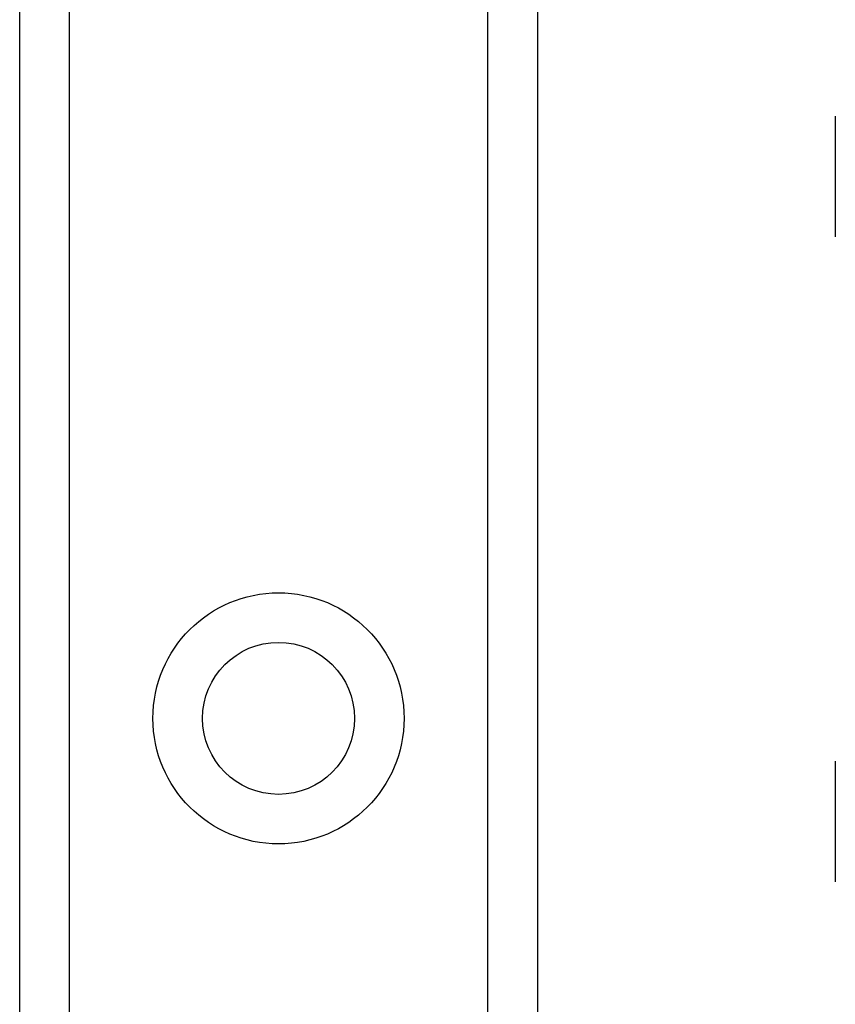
# Model space of a CAD drawing. Header units: inches. Extents: x 3.3 to 95.3, y 5.9 to 50.1.
# Tile 46 of 71: x 21.5 to 22.4, y 33.4 to 34.4. Entities that reach past the tile are written whole.
import ezdxf

# ---------------------------------------------------------------- set-up
doc = ezdxf.new("R2010")
doc.units = ezdxf.units.IN
doc.header["$MEASUREMENT"] = 0
doc.layers.add('Visible Edges(ANSI)', color=7, linetype='Continuous', lineweight=25)
doc.layers.add('Visible Tangent Edges(ANSI)', color=7, linetype='Continuous', lineweight=25)

msp = doc.modelspace()

# ---------------------------------------------------------------- linework, layer by layer
at = {"layer": 'Visible Edges(ANSI)'}
for p, q in [((21.4991, 19.5772), (21.4991, 36.9631)), ((22.0611, 36.9631), (22.0611, 19.5772)), ((22.3846, 34.2062), (22.3846, 34.3371)), ((22.3846, 33.5062), (22.3846, 33.6371))]:
    msp.add_line(p, q, dxfattribs=at)
msp.add_circle((21.7801, 33.6835), 0.0825, dxfattribs=at)
at = {"layer": 'Visible Tangent Edges(ANSI)'}
for p, q in [((21.5529, 36.9631), (21.5529, 19.5772)), ((22.0072, 19.5772), (22.0072, 36.9631))]:
    msp.add_line(p, q, dxfattribs=at)
msp.add_circle((21.7801, 33.6835), 0.1363, dxfattribs=at)

doc.saveas('drawing.dxf')
